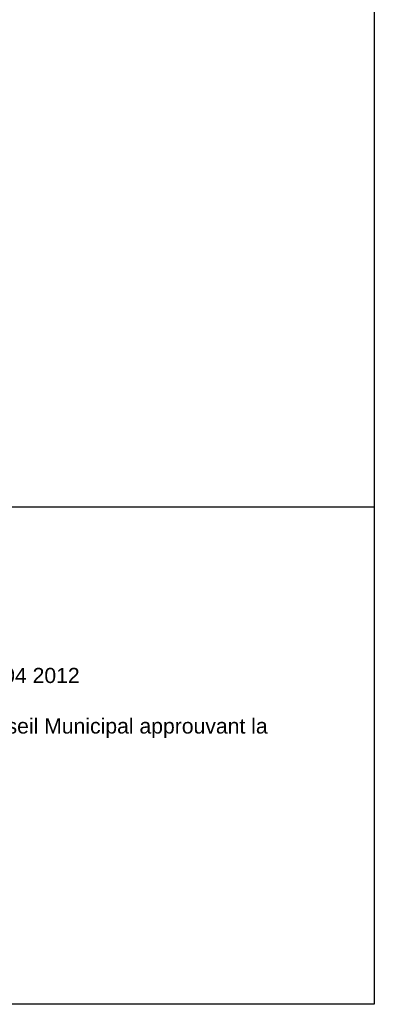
# Model space of a CAD drawing. Header units: metres. Extents: x 578835 to 593571, y 248557 to 255108.
# Tile 14 of 251: x 580041 to 580357, y 248557 to 249434. Entities that reach past the tile are written whole.
import ezdxf

# ---------------------------------------------------------------- set-up
doc = ezdxf.new("R2010")
doc.units = ezdxf.units.M
doc.layers.add('présentation - une seule planche', color=7, linetype='Continuous')
doc.styles.add('Présentation POS', font='ARCHITRN.TTF', dxfattribs={"height": 120})

msp = doc.modelspace()

# ---------------------------------------------------------------- linework, layer by layer
at = {"layer": 'présentation - une seule planche', "linetype": 'ByBlock', "ltscale": 80, "flags": 128}
msp.add_lwpolyline([(578834.69, 250731.23), (580357.05, 250731.23), (580357.05, 248557.18), (578834.69, 248557.18)], close=True, dxfattribs=at)
at = {"layer": 'présentation - une seule planche', "flags": 128}
msp.add_lwpolyline([(578834.69, 249000.47), (580357.05, 249000.47)], dxfattribs=at)

# ---------------------------------------------------------------- texts
at = {"layer": 'présentation - une seule planche', "insert": (579654, 248946.9), "char_height": 18, "width": 645.9652, "attachment_point": 1, "style": 'Présentation POS'}
msp.add_mtext('{\\fArial|b0|i0|c0|p34;\\H0.75x;PLU approuvé le  06 01 2009\\PModification n° 1 approuvée le  24 08 2009\\PModification n° 2 approuvée le  22 06 2010\\PModification n° 3 approuvée le  04 10 2011\\PModification Simplifiée n° 1 approuvée le 10 04 2012\\P\\PVu pour être annexé à la délibération du Conseil Municipal approuvant la Modification n° 4 le}', dxfattribs=at)

doc.saveas('drawing.dxf')
